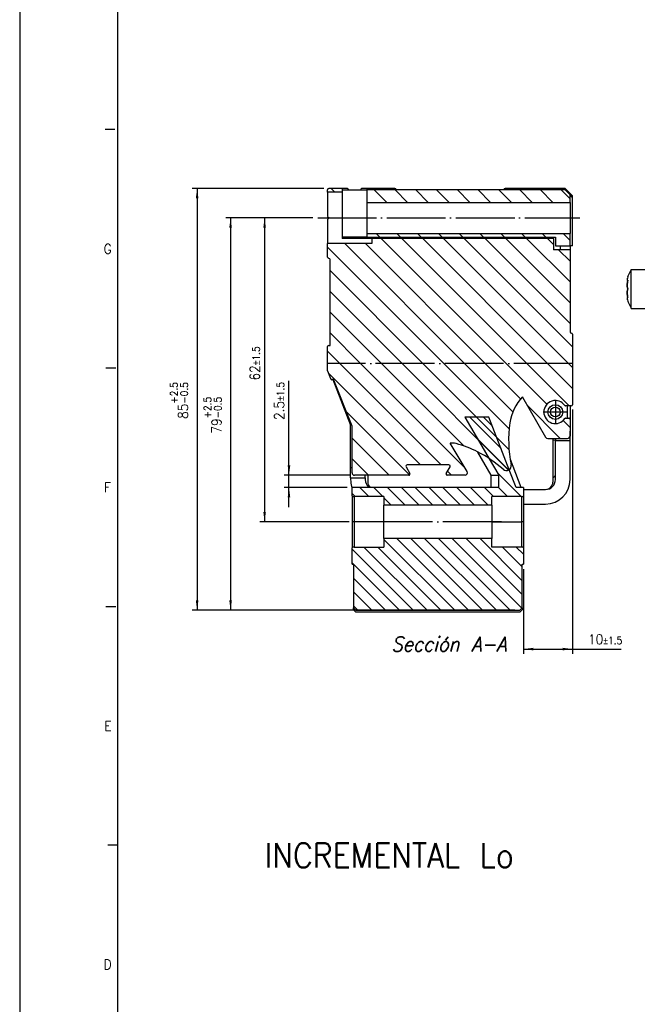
# Model space of a CAD drawing. Header units: inches. Extents: x -381 to 15045, y -418 to 176.
# Tile 2 of 34: x -381 to -255, y -252 to -51. Entities that reach past the tile are written whole.
import ezdxf

# ---------------------------------------------------------------- set-up
doc = ezdxf.new("R2010")
doc.units = ezdxf.units.IN
doc.linetypes.add('DOT_CENTER', pattern=[14, 12, -1, 0, -1])
doc.layers.add('1', color=7, linetype='Continuous')
doc.styles.add('CONVERTER_11', font='txt.shx', dxfattribs={"width": 0.9, "oblique": 15})
doc.styles.add('CONVERTER_12', font='txt.shx', dxfattribs={"width": 0.9})
doc.dimstyles.new('ME10_DIM_10', dxfattribs={"dimtxt": 2, "dimasz": 2, "dimexe": 1, "dimexo": 1, "dimgap": 1, "dimtad": 1, "dimdsep": 46, "dimtxsty": 'CONVERTER_12', "dimsah": 1, "dimcen": 0.09, "dimclrd": 2, "dimclre": 2, "dimclrt": 2, "dimadec": 0, "dimazin": 0, "dimtol": 1, "dimtp": 2.5, "dimtm": 0.5, "dimtfac": 0.75, "dimtdec": 1, "dimtix": 1, "dimtmove": 0, "dimatfit": 3, "dimfxl": 1, "dimtolj": 1, "dimtzin": 0, "dimarcsym": 0})
doc.dimstyles.new('ME10_DIM_11', dxfattribs={"dimtxt": 2, "dimasz": 2, "dimexe": 1, "dimexo": 1, "dimgap": 1, "dimtad": 1, "dimdsep": 46, "dimtxsty": 'CONVERTER_12', "dimsah": 1, "dimcen": 0.09, "dimclrd": 2, "dimclre": 2, "dimclrt": 2, "dimadec": 0, "dimazin": 0, "dimtol": 1, "dimtp": 2.5, "dimtm": 0.5, "dimtfac": 0.75, "dimtdec": 1, "dimtix": 1, "dimtmove": 0, "dimatfit": 3, "dimfxl": 1, "dimtolj": 1, "dimtzin": 0, "dimarcsym": 0})
doc.dimstyles.new('ME10_DIM_12', dxfattribs={"dimtxt": 2, "dimasz": 2, "dimexe": 1, "dimexo": 1, "dimgap": 1, "dimtad": 1, "dimdsep": 46, "dimtxsty": 'CONVERTER_12', "dimsah": 1, "dimcen": 0.09, "dimclrd": 2, "dimclre": 2, "dimclrt": 2, "dimadec": 0, "dimazin": 0, "dimtol": 1, "dimtp": 1.5, "dimtm": 1.5, "dimtfac": 0.75, "dimtdec": 1, "dimtix": 1, "dimtmove": 0, "dimatfit": 3, "dimfxl": 1, "dimtolj": 1, "dimtzin": 0, "dimarcsym": 0})
doc.dimstyles.new('ME10_DIM_13', dxfattribs={"dimtxt": 2, "dimasz": 2, "dimexe": 1, "dimexo": 1, "dimgap": 1, "dimtad": 1, "dimdsep": 46, "dimtxsty": 'CONVERTER_12', "dimsah": 1, "dimcen": 0.09, "dimclrd": 2, "dimclre": 2, "dimclrt": 2, "dimadec": 0, "dimazin": 0, "dimtol": 1, "dimtp": 1.5, "dimtm": 1.5, "dimtfac": 0.75, "dimtdec": 1, "dimtix": 1, "dimtmove": 0, "dimatfit": 3, "dimfxl": 1, "dimtolj": 1, "dimtzin": 0, "dimarcsym": 0})
doc.dimstyles.new('ME10_DIM_14', dxfattribs={"dimtxt": 2, "dimasz": 2, "dimexe": 1, "dimexo": 1, "dimgap": 1, "dimtad": 1, "dimdsep": 46, "dimtxsty": 'CONVERTER_12', "dimsah": 1, "dimcen": 0.09, "dimclrd": 2, "dimclre": 2, "dimclrt": 2, "dimadec": 0, "dimazin": 0, "dimtol": 1, "dimtp": 1.5, "dimtm": 1.5, "dimtfac": 0.75, "dimtdec": 1, "dimtix": 1, "dimtmove": 0, "dimatfit": 3, "dimfxl": 1, "dimtolj": 1, "dimtzin": 0, "dimarcsym": 0})
pattern_1 = [(-45, (0, 0), (1.414213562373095, 1.414213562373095), [])]
pattern_2 = [(-45, (0, 0), (2.121320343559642, 2.121320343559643), [])]

# ---------------------------------------------------------------- blocks, each defined once
blk = doc.blocks.new('CABEZA__1', base_point=(-313.2514708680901, -171.9738496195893))
at = {"linetype": 'Continuous'}
h = blk.add_hatch(dxfattribs=at)
h.set_pattern_fill('_USER', color=254, scale=2, angle=-45, pattern_type=0)
h.set_pattern_definition(pattern_1)
edge = h.paths.add_edge_path()
edge.add_line((-306.7514708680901, -148.3738496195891), (-312.8514708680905, -148.3738496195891))
edge.add_arc((-312.8514708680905, -147.7738496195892), 0.5999999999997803, 228.1896851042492, 270, ccw=False)
edge.add_line((-313.2514708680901, -148.2210632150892), (-313.2514708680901, -146.5261436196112))
edge.add_line((-313.2514708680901, -146.5261436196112), (-283.2791688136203, -146.5261436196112))
edge.add_line((-283.2791688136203, -146.5261436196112), (-283.2791688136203, -144.0161436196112))
edge.add_line((-283.2791688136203, -144.0161436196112), (-285.2475954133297, -140.6797733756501))
edge.add_line((-285.2475954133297, -140.6797733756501), (-286.7634611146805, -138.1104679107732))
edge.add_line((-286.7634611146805, -138.1104679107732), (-290.2461372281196, -132.2038496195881))
edge.add_line((-290.2461372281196, -132.2038496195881), (-285.3160055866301, -132.2038496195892))
edge.add_line((-285.3160055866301, -132.2038496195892), (-282.5430173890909, -139.3649234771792))
edge.add_line((-282.5430173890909, -139.3649234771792), (-281.1769707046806, -142.8930755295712))
edge.add_line((-281.1769707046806, -142.8930755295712), (-281.1566648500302, -142.9455204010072))
edge.add_line((-281.1566648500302, -142.9455204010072), (-279.7703920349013, -146.5261436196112))
edge.add_line((-279.7703920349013, -146.5261436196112), (-278.2514708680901, -146.5261436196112))
edge.add_line((-278.2514708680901, -146.5261436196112), (-278.2514708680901, -148.2210632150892))
edge.add_arc((-278.6514708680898, -147.7738496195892), 0.5999999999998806, 270, 311.8103148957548, ccw=False)
edge.add_line((-278.6514708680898, -148.3738496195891), (-284.7514708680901, -148.3738496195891))
edge.add_line((-284.7514708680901, -148.3738496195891), (-284.7514708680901, -150.1238496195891))
edge.add_line((-284.7514708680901, -150.1238496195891), (-306.7514708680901, -150.1238496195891))
edge.add_line((-306.7514708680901, -150.1238496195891), (-306.7514708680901, -148.3738496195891))
h = blk.add_hatch(dxfattribs=at)
h.set_pattern_fill('_USER', color=254, scale=2, angle=-45, pattern_type=0)
h.set_pattern_definition(pattern_1)
edge = h.paths.add_edge_path()
edge.add_line((-306.7514708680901, -158.6738496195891), (-312.8514708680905, -158.6738496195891))
edge.add_arc((-312.8514708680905, -159.2738496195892), 0.600000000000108, 90, 131.8103148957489)
edge.add_line((-313.2514708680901, -158.8266360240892), (-313.2514708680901, -162.1738496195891))
edge.add_line((-313.2514708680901, -162.1738496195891), (-313.0014708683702, -162.1738496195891))
edge.add_line((-313.0014708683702, -162.1738496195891), (-313.0014708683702, -171.0738496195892))
edge.add_line((-313.0014708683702, -171.0738496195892), (-312.5014708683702, -171.5738496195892))
edge.add_line((-312.5014708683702, -171.5738496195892), (-279.0014708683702, -171.5738496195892))
edge.add_line((-279.0014708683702, -171.5738496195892), (-278.5014708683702, -171.0738496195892))
edge.add_line((-278.5014708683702, -171.0738496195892), (-278.5014708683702, -162.1738496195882))
edge.add_line((-278.5014708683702, -162.1738496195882), (-278.2514708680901, -162.1738496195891))
edge.add_line((-278.2514708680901, -162.1738496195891), (-278.2514708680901, -158.8266360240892))
edge.add_arc((-278.6514708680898, -159.2738496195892), 0.5999999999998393, 48.189685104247, 90)
edge.add_line((-278.6514708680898, -158.6738496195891), (-284.7514708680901, -158.6738496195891))
edge.add_line((-284.7514708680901, -158.6738496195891), (-284.7514708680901, -156.9238496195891))
edge.add_line((-284.7514708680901, -156.9238496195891), (-306.7514708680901, -156.9238496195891))
edge.add_line((-306.7514708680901, -156.9238496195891), (-306.7514708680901, -158.6738496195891))
at = {"color": 7, "linetype": 'Continuous'}
for p, q in [((-290.2461372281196, -132.2038496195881), (-286.7634611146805, -138.1104679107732)), ((-285.3160055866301, -132.2038496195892), (-290.2461372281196, -132.2038496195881)), ((-282.5430173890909, -139.3649234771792), (-285.3160055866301, -132.2038496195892)), ((-286.7634611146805, -138.1104679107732), (-285.2475954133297, -140.6797733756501)), ((-284.8544340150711, -144.0161380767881), (-287.5955372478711, -139.3136798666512)), ((-281.1769707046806, -142.8930755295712), (-282.5430173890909, -139.3649234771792)), ((-285.2475954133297, -140.6797733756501), (-283.2791688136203, -144.0161436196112)), ((-278.7505826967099, -146.5261478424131), (-280.9384629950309, -140.8453383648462)), ((-284.8544340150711, -146.5261478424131), (-284.8544340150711, -144.0161380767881)), ((-284.8544340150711, -144.0161380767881), (-283.2791688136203, -144.0161436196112)), ((-283.2791688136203, -146.5261436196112), (-283.2791688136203, -144.0161436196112)), ((-281.1566648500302, -142.9455204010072), (-281.1769707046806, -142.8930755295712)), ((-279.7703920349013, -146.5261436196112), (-281.1566648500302, -142.9455204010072)), ((-313.2514708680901, -148.2210632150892), (-313.2514708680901, -146.5261436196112)), ((-283.2791688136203, -146.5261436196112), (-313.2514708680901, -146.5261436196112)), ((-278.2514708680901, -146.5261436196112), (-279.7703920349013, -146.5261436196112)), ((-278.2514708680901, -146.5261436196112), (-278.2514708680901, -148.2210632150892)), ((-313.2514708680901, -148.2210632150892), (-313.2514708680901, -153.5238496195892)), ((-312.8514708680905, -148.3738496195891), (-312.8514708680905, -153.5238496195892)), ((-306.7514708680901, -148.3738496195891), (-312.8514708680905, -148.3738496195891)), ((-306.7514708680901, -148.3738496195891), (-306.7514708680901, -150.1238496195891)), ((-284.7514708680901, -150.1238496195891), (-284.7514708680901, -148.3738496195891)), ((-278.6514708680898, -148.3738496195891), (-284.7514708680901, -148.3738496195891)), ((-278.6514708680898, -148.3738496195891), (-278.6514708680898, -153.5238496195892)), ((-278.2514708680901, -148.2210632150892), (-278.2514708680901, -153.5238496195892)), ((-306.7514708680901, -152.1738496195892), (-306.7514708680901, -150.1238496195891)), ((-284.7514708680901, -150.1238496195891), (-306.7514708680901, -150.1238496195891)), ((-284.7514708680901, -150.1238496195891), (-284.7514708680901, -156.9238496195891)), ((-306.7514708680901, -156.9238496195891), (-306.7514708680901, -152.1738496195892)), ((-313.2514708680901, -153.5238496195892), (-313.2514708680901, -158.8266360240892)), ((-312.8514708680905, -153.5238496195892), (-313.2514708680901, -153.5238496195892)), ((-312.8514708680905, -153.5238496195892), (-312.8514708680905, -158.6738496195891)), ((-306.7514708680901, -153.5238496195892), (-312.8514708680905, -153.5238496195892)), ((-284.7514708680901, -153.5238496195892), (-278.6514708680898, -153.5238496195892)), ((-278.2514708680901, -153.5238496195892), (-278.6514708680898, -153.5238496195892)), ((-278.6514708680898, -153.5238496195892), (-278.6514708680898, -158.6738496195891)), ((-278.2514708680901, -153.5238496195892), (-278.2514708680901, -158.8266360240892)), ((-312.8514708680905, -158.6738496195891), (-306.7514708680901, -158.6738496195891)), ((-306.7514708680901, -156.9238496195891), (-306.7514708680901, -158.6738496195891)), ((-284.7514708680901, -156.9238496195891), (-306.7514708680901, -156.9238496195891)), ((-284.7514708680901, -158.6738496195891), (-284.7514708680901, -156.9238496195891)), ((-278.6514708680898, -158.6738496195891), (-284.7514708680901, -158.6738496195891)), ((-313.2514708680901, -162.1738496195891), (-313.2514708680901, -158.8266360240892)), ((-278.2514708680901, -158.8266360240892), (-278.2514708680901, -162.1738496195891)), ((-313.2514708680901, -162.1738496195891), (-313.0014708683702, -162.1738496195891)), ((-313.0014708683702, -162.1738496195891), (-313.0014708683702, -171.0738496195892)), ((-278.5014708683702, -162.1738496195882), (-278.2514708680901, -162.1738496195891)), ((-278.5014708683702, -171.0738496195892), (-278.5014708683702, -162.1738496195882)), ((-313.0014708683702, -171.4738496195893), (-313.0014708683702, -171.0738496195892)), ((-312.5014708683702, -171.5738496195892), (-313.0014708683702, -171.0738496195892)), ((-312.5014708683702, -171.9738496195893), (-313.0014708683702, -171.4738496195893)), ((-312.5014708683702, -171.5738496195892), (-279.0014708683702, -171.5738496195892)), ((-279.0014708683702, -171.9738496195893), (-312.5014708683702, -171.9738496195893)), ((-278.5014708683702, -171.0738496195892), (-279.0014708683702, -171.5738496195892)), ((-279.0014708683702, -171.9738496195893), (-278.5014708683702, -171.4738496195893)), ((-278.5014708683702, -171.0738496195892), (-278.5014708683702, -171.4738496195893))]:
    blk.add_line(p, q, dxfattribs=at)
for centre, radius, start, end in [((-312.8514708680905, -147.7738496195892), 0.5999999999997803, 228.1896851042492, 270), ((-278.6514708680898, -147.7738496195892), 0.5999999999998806, 270, 311.8103148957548), ((-312.8514708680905, -159.2738496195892), 0.600000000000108, 90, 131.8103148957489), ((-278.6514708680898, -159.2738496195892), 0.5999999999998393, 48.189685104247, 90)]:
    blk.add_arc(centre, radius, start, end, dxfattribs=at)
at = {"layer": '1', "color": 2, "linetype": 'DOT_CENTER'}
blk.add_line((-282.751470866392, -153.5238496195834), (-308.7514708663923, -153.5238496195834), dxfattribs=at)
blk = doc.blocks.new('Modulo_izq__L-KT___2', base_point=(-318.2514708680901, -149.9277451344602))
at = {"linetype": 'Continuous'}
h = blk.add_hatch(dxfattribs=at)
h.set_pattern_fill('_USER', color=254, scale=3, angle=-45, pattern_type=0)
h.set_pattern_definition(pattern_2)
edge = h.paths.add_edge_path()
edge.add_line((-318.2514699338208, -86.27614413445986), (-318.2514699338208, -85.77614413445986))
edge.add_arc((-318.0014699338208, -85.77614413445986), 0.25, 90, 180, ccw=False)
edge.add_line((-318.0014699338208, -85.52614413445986), (-315.2514699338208, -85.52614413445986))
edge.add_line((-315.2514699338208, -85.52614413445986), (-315.2514699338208, -86.27614413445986))
edge.add_line((-315.2514699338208, -86.27614413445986), (-318.2514699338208, -86.27614413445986))
h = blk.add_hatch(dxfattribs=at)
h.set_pattern_fill('_USER', color=254, scale=3, angle=-45, pattern_type=0)
h.set_pattern_definition(pattern_2)
h.paths.add_polyline_path([(-310.2514699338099, -88.37614413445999), (-268.7514699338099, -88.37614413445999), (-268.7514699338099, -86.82614413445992), (-269.7514699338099, -85.82614413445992), (-310.2514699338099, -85.82614413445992)])
h = blk.add_hatch(dxfattribs=at)
h.set_pattern_fill('_USER', color=254, scale=3, angle=-45, pattern_type=0)
h.set_pattern_definition(pattern_2)
edge = h.paths.add_edge_path()
edge.add_arc((-318.0014708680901, -117.7761436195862), 0.25, 90, 180, ccw=False)
edge.add_line((-318.0014708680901, -117.5261436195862), (-317.7514708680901, -117.5261436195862))
edge.add_line((-317.7514708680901, -117.5261436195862), (-317.7514708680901, -100.0261436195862))
edge.add_arc((-318.0014708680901, -100.0261436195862), 0.25, 0, 90)
edge.add_arc((-318.0014704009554, -99.52614408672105), 0.2499995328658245, 179.9998929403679, 269.999892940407, ccw=False)
edge.add_line((-318.2514699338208, -99.52614361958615), (-318.2514699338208, -96.77614413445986))
edge.add_line((-318.2514699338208, -96.77614413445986), (-309.2514699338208, -96.77614413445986))
edge.add_line((-309.2514699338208, -96.77614413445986), (-309.2514699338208, -95.7261441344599))
edge.add_line((-309.2514699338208, -95.7261441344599), (-272.1514699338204, -95.7261441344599))
edge.add_line((-272.1514699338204, -95.7261441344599), (-272.1514699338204, -98.02614413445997))
edge.add_line((-272.1514699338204, -98.02614413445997), (-268.7550348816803, -98.02614361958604))
edge.add_line((-268.7550348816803, -98.02614361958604), (-268.7514699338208, -114.77614413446))
edge.add_arc((-268.5014699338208, -114.77614413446), 0.25, 180, 270)
edge.add_arc((-268.5014699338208, -115.27614413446), 0.25, 0, 90, ccw=False)
edge.add_line((-268.2514699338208, -115.27614413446), (-268.2514699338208, -121.2394946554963))
edge.add_line((-268.2514699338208, -121.2394946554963), (-318.2514708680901, -121.2394946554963))
edge.add_line((-318.2514708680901, -121.2394946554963), (-318.2514708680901, -117.7761436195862))
h = blk.add_hatch(dxfattribs=at)
h.set_pattern_fill('_USER', color=254, scale=3, angle=-45, pattern_type=0)
h.set_pattern_definition(pattern_2)
h.paths.add_polyline_path([(-268.75446430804, -97.22614513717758), (-271.7514699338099, -97.2261441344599), (-271.7514699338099, -95.42614413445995), (-310.2514699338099, -95.42614413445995), (-310.2514699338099, -94.67614413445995), (-268.7514699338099, -94.67614413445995)])
h = blk.add_hatch(dxfattribs=at)
h.set_pattern_fill('_USER', color=254, scale=3, angle=-45, pattern_type=0)
h.set_pattern_definition(pattern_2)
edge = h.paths.add_edge_path()
edge.add_line((-273.3205172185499, -136.5261437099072), (-269.2514699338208, -136.5261437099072))
edge.add_arc((-269.2532489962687, -136.0279295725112), 0.4982173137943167, 270.2045954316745, 360.2053286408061)
edge.add_line((-268.7550348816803, -136.0261441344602), (-268.7550348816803, -132.6299458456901))
edge.add_arc((-269.0032459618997, -132.6281570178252), 0.2482175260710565, 359.5870832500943, 449.5900378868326)
edge.add_line((-269.0014699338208, -132.3799458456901), (-269.6574171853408, -132.3799458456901))
edge.add_arc((-269.6574171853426, -132.5799458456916), 0.2000000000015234, 89.99999999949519, 145.3454309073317)
edge.add_arc((-271.7550349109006, -131.1299458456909), 2.350000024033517, 34.65456868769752, 325.3454313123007, ccw=False)
edge.add_arc((-269.6574171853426, -129.6799458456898), 0.2000000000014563, 214.6545690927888, 270.0000000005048)
edge.add_line((-269.6574171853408, -129.8799458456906), (-268.5014699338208, -129.8799458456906))
edge.add_arc((-268.5014699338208, -129.6299458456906), 0.25, 270, 360)
edge.add_line((-268.2514699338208, -129.6299458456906), (-268.2514699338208, -121.2394946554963))
edge.add_line((-268.2514699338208, -121.2394946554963), (-318.2514708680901, -121.2394946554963))
edge.add_line((-318.2514708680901, -121.2394946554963), (-318.2514708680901, -122.7296281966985))
edge.add_arc((-318.0014708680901, -122.7296281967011), 0.25, 179.999999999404, 201.3067196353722)
edge.add_line((-318.2343830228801, -122.820468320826), (-317.63038585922, -124.3691042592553))
edge.add_arc((-317.397480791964, -124.2782668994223), 0.2499923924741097, 201.3067196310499, 291.6884654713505)
edge.add_arc((-317.2127016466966, -124.7428683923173), 0.2500054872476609, 21.604868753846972, 111.68848479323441, ccw=False)
edge.add_line((-316.9802602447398, -124.6508154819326), (-313.2690346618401, -134.0219839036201))
edge.add_arc((-313.5014708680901, -134.1140346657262), 0.2499998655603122, 5.459132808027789e-07, 21.604849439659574, ccw=False)
edge.add_line((-313.2514710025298, -134.1140346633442), (-313.2514708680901, -143.5261436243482))
edge.add_arc((-312.7514708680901, -143.5261436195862), 0.5, 180.0000005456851, 270)
edge.add_line((-312.7514708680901, -144.0261436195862), (-301.6844835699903, -144.0261436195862))
edge.add_arc((-301.6844835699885, -143.7761436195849), 0.2500000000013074, 269.9999999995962, 389.999999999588)
edge.add_line((-301.4679772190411, -143.6511436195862), (-302.2474000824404, -142.3011436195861))
edge.add_arc((-302.03089388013, -142.1761438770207), 0.2499997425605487, 89.99996593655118, 209.9999659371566, ccw=False)
edge.add_line((-302.0308937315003, -141.9261441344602), (-293.4720480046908, -141.9261441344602))
edge.add_arc((-293.4720478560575, -142.1761438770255), 0.2499997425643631, -29.999965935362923, 90.00003406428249, ccw=False)
edge.add_line((-293.2555416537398, -142.3011436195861), (-294.03496451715, -143.6511436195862))
edge.add_arc((-293.8184581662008, -143.7761436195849), 0.2500000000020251, 150.000000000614, 270)
edge.add_line((-293.8184581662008, -144.0261436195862), (-290.1897402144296, -144.0261436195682))
edge.add_arc((-290.1897402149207, -143.5261436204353), 0.4999999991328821, 270.0000000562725, 391.0161127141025)
edge.add_line((-289.7612290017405, -143.2685040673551), (-293.2423778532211, -137.4785882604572))
edge.add_arc((-292.8186940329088, -140.4485195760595), 2.999999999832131, 74.41378556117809, 98.11890807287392, ccw=False)
edge.add_arc((-298.4611435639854, -160.6762916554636), 24.00000000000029, 63.162494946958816, 74.41378554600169, ccw=False)
edge.add_arc((-298.4611435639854, -160.6762916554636), 24.00000000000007, 48.0682931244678, 63.162494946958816, ccw=False)
edge.add_arc((-281.7550348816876, -142.0777451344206), 1.000000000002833, 228.0682931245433, 371.9317068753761)
edge.add_arc((-257.2951667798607, -136.9091038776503), 23.99999999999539, 171.5012243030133, 191.9317068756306, ccw=False)
edge.add_arc((-271.1414330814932, -134.8400679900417), 9.99999999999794, 137.1190173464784, 171.501224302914, ccw=False)
edge.add_arc((-278.2211746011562, -128.0033155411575), 0.2499997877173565, 187.3483929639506, 209.8944074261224)
edge.add_line((-278.4379107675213, -128.1279162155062), (-273.7539893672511, -136.2753453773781))
edge.add_arc((-273.320517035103, -136.0261442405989), 0.4999994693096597, 209.8943864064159, 269.9999789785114)
at = {"color": 7, "linetype": 'Continuous'}
for p, q in [((-318.2514699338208, -86.27614413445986), (-318.2514699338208, -85.77614413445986)), ((-315.2514699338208, -86.27614413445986), (-318.2514699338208, -86.27614413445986)), ((-318.2514699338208, -86.27614413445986), (-318.2514699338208, -91.2261441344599)), ((-315.2514699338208, -85.52614413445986), (-318.0014699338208, -85.52614413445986)), ((-314.2514699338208, -85.52614413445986), (-315.2514699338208, -85.52614413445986)), ((-315.2514699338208, -85.52614413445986), (-315.2514699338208, -86.27614413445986)), ((-315.2514699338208, -85.82614413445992), (-310.2514699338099, -85.82614413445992)), ((-315.2514699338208, -86.27614413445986), (-315.2514699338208, -95.7261441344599)), ((-314.2086925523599, -85.52983093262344), (-314.2514699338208, -85.52614413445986)), ((-314.1735706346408, -85.53858947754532), (-314.2086925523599, -85.52983093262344)), ((-314.1277217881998, -85.55891799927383), (-314.1735706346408, -85.53858947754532)), ((-314.0968608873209, -85.5796852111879), (-314.1277217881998, -85.55891799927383)), ((-314.0381717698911, -85.64574050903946), (-314.0968608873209, -85.5796852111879)), ((-314.01678657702, -85.68998718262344), (-314.0381717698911, -85.64574050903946)), ((-314.0116176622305, -85.70564270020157), (-314.01678657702, -85.68998718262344)), ((-314.0040950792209, -85.73999786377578), (-314.0116176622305, -85.70564270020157)), ((-314.0014699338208, -85.77614413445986), (-314.0040950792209, -85.73999786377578)), ((-314.0014699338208, -85.82614328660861), (-314.0014699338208, -85.77614413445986)), ((-311.4904041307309, -85.70259094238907), (-311.5014699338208, -85.77614413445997)), ((-311.5014699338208, -85.82614328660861), (-311.5014699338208, -85.77614413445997)), ((-311.4824352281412, -85.68045806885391), (-311.4904041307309, -85.70259094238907)), ((-311.4584636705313, -85.6359481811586), (-311.4824352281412, -85.68045806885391)), ((-311.3890781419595, -85.56742477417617), (-311.4584636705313, -85.6359481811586)), ((-311.3470325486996, -85.5451278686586), (-311.3890781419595, -85.56742477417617)), ((-311.3231220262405, -85.53663253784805), (-311.3470325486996, -85.5451278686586)), ((-311.2514699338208, -85.52614413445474), (-311.3231220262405, -85.53663253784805)), ((-310.2514699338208, -85.52614413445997), (-311.2514699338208, -85.52614413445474)), ((-304.5014699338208, -85.52614413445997), (-310.2514699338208, -85.52614413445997)), ((-310.2514699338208, -85.52614413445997), (-310.2514699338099, -85.82614413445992)), ((-310.2514699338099, -85.82614413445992), (-310.2514699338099, -88.37614413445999)), ((-269.7514699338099, -85.82614413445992), (-310.2514699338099, -85.82614413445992)), ((-304.2415242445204, -85.82614231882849), (-304.2514699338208, -85.77614413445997)), ((-282.2514699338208, -85.77614413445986), (-282.2614152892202, -85.82614232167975)), ((-270.2225377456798, -85.52614413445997), (-282.0014699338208, -85.52614413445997)), ((-270.2225377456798, -85.82614339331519), (-270.2225377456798, -85.52614413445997)), ((-269.7514699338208, -85.52614413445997), (-270.2225377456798, -85.52614413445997)), ((-268.2514699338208, -87.02614413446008), (-269.7514699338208, -85.52614413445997)), ((-269.7514699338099, -85.82614413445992), (-268.7514699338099, -86.82614413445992)), ((-310.2514699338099, -88.37614413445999), (-310.2514699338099, -91.52614413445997)), ((-310.2514699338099, -88.37614413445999), (-268.7514699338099, -88.37614413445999)), ((-268.7514699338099, -88.37614413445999), (-268.7514699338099, -86.82614413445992)), ((-268.2514699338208, -87.32614340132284), (-268.7514699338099, -86.82614413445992)), ((-268.7514699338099, -88.37614413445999), (-268.7514699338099, -91.52614413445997)), ((-268.2514699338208, -87.32614340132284), (-268.2514699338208, -87.02614413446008)), ((-268.2514699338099, -97.2261441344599), (-268.2514699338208, -87.32614340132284)), ((-318.2514699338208, -91.2261441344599), (-317.9514706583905, -91.5261434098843)), ((-317.9514706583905, -91.5261434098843), (-318.2514699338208, -91.82614268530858)), ((-318.2514699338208, -91.82614268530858), (-318.2514699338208, -96.77614413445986)), ((-310.2514699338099, -91.52614413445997), (-310.2514699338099, -94.67614413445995)), ((-268.7514699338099, -91.52614413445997), (-268.7514699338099, -94.67614413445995)), ((-310.2514699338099, -95.42614413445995), (-315.2514699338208, -95.42614413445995)), ((-309.2514699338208, -95.7261441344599), (-315.2514699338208, -95.7261441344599)), ((-312.7514699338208, -95.7261441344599), (-312.7514699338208, -95.42614494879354)), ((-310.2514699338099, -94.67614413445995), (-310.2514699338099, -95.42614413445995)), ((-310.2514699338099, -94.67614413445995), (-268.7514699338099, -94.67614413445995)), ((-310.2514699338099, -95.42614413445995), (-271.7514699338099, -95.42614413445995)), ((-309.2514699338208, -95.7261441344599), (-309.2514699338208, -96.77614413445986)), ((-272.1514699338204, -95.7261441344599), (-309.2514699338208, -95.7261441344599)), ((-277.1514699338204, -95.7261441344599), (-277.1514699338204, -95.42614488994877)), ((-272.1514699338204, -95.7261441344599), (-272.1514699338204, -95.4261450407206)), ((-272.1514699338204, -95.7261441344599), (-272.1514699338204, -98.02614413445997)), ((-271.7514699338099, -95.42614413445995), (-271.7514699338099, -97.2261441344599)), ((-268.75446430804, -97.22614513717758), (-268.7514699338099, -94.67614413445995)), ((-318.2514699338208, -99.52614361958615), (-318.2514699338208, -96.77614413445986)), ((-309.2514699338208, -96.77614413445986), (-318.2514699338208, -96.77614413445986)), ((-268.7550348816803, -98.02614361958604), (-272.1514699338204, -98.02614413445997)), ((-271.7514699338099, -97.2261441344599), (-268.75446430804, -97.22614513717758)), ((-270.6870038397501, -98.02614413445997), (-270.6870038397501, -97.22614489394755)), ((-268.75446430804, -97.22614513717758), (-268.7550348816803, -98.02614361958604)), ((-268.7550348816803, -98.02614361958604), (-268.7514699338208, -114.77614413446)), ((-268.2514699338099, -97.2261441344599), (-268.75446430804, -97.22614513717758)), ((-317.7514708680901, -117.5261436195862), (-317.7550348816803, -99.98616278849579)), ((-317.7514708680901, -117.5261436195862), (-317.7514708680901, -100.0261436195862)), ((-268.2514699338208, -115.27614413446), (-268.2514699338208, -121.2394946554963)), ((-318.2514708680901, -121.2394946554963), (-318.2514708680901, -117.7761436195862)), ((-318.0014708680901, -117.5261436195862), (-317.7514708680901, -117.5261436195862)), ((-318.2514708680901, -122.7296281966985), (-318.2514708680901, -121.2394946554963)), ((-268.2514699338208, -121.2394946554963), (-268.2514699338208, -129.6299458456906)), ((-317.63038585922, -124.3691042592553), (-318.2343830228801, -122.820468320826)), ((-317.1846137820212, -124.4945422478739), (-313.5550348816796, -133.8277451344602)), ((-313.2690346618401, -134.0219839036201), (-316.9802602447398, -124.6508154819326)), ((-278.4379107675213, -128.1279162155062), (-273.7539893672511, -136.2753453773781)), ((-268.5014699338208, -129.8799458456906), (-269.6574171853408, -129.8799458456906)), ((-269.2550358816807, -132.3799458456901), (-269.2550358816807, -129.8799458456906)), ((-268.7550348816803, -129.8799479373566), (-268.7550348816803, -132.5899508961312)), ((-269.6574171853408, -132.3799458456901), (-269.0014699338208, -132.3799458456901)), ((-313.5550348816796, -142.5277451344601), (-313.5550348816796, -133.8277451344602)), ((-313.2514708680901, -143.5261436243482), (-313.2514710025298, -134.1140346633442)), ((-268.7550348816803, -132.6299458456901), (-268.7550348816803, -136.0261441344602)), ((-273.3205172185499, -136.5261437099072), (-269.2514699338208, -136.5261437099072)), ((-272.2550348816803, -136.5261437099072), (-272.2550348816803, -145.4277448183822)), ((-271.7550348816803, -136.5261437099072), (-271.7550348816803, -137.0277451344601)), ((-268.7550348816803, -135.0277451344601), (-268.7250348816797, -135.0277451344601)), ((-268.7250348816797, -137.0077451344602), (-268.7250348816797, -135.0277451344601)), ((-289.7612290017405, -143.2685040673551), (-293.2423778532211, -137.4785882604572)), ((-272.2550351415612, -136.8366101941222), (-271.7550348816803, -136.8803544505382)), ((-268.7550348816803, -137.0277451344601), (-271.7550348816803, -137.0277451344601)), ((-271.7550348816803, -144.9277451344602), (-271.7550348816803, -137.0277451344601)), ((-268.7650348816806, -137.0077451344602), (-268.7250348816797, -137.0077451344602)), ((-268.7650348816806, -137.0077451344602), (-268.7550348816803, -137.0277451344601)), ((-268.7550348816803, -144.9277451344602), (-268.7550348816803, -137.0277451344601)), ((-313.2514709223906, -142.5277451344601), (-313.5550348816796, -142.5277451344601)), ((-313.5550348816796, -144.5277451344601), (-313.5550348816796, -142.5277451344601)), ((-302.2474000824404, -142.3011436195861), (-301.4679772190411, -143.6511436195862)), ((-293.4720480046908, -141.9261441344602), (-302.0308937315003, -141.9261441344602)), ((-294.03496451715, -143.6511436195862), (-293.2555416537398, -142.3011436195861)), ((-313.5550348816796, -144.5277451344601), (-310.5550348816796, -144.5277451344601)), ((-313.5550348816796, -144.5277451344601), (-313.5550348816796, -144.9277451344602)), ((-301.6844835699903, -144.0261436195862), (-312.7514708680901, -144.0261436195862)), ((-310.5550348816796, -144.5277451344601), (-310.5550348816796, -144.0261436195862)), ((-310.5550348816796, -144.5277451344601), (-310.5550348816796, -144.9277451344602)), ((-310.0553738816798, -144.0261436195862), (-310.0553738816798, -145.4277448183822)), ((-290.1897402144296, -144.0261436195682), (-293.8184581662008, -144.0261436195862)), ((-313.3613452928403, -146.3059329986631), (-313.2514839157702, -146.6077729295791)), ((-309.8932971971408, -146.4140357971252), (-309.7389877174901, -146.5261478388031)), ((-309.5595479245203, -146.5261478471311), (-309.6160335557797, -146.4884052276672)), ((-278.251468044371, -146.9277451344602), (-273.7550348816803, -146.9277451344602)), ((-278.251468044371, -149.9277451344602), (-273.7550348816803, -149.9277451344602))]:
    blk.add_line(p, q, dxfattribs=at)
at = {"color": 2, "linetype": 'DOT_CENTER'}
blk.add_line((-268.2514699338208, -121.2394946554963), (-318.2514708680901, -121.2394946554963), dxfattribs=at)
blk.add_line((-268.2514699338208, -121.2394946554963), (-318.2514708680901, -121.2394946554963), dxfattribs=at)
at = {"color": 7, "linetype": 'Continuous'}
for radius in [1.5, 1]:
    blk.add_circle((-271.7550348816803, -131.1303544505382), radius, dxfattribs=at)
for centre, radius, start, end in [((-318.0014699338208, -85.77614413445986), 0.25, 90, 180), ((-304.5014699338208, -85.77614413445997), 0.25, 0, 90), ((-282.0014699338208, -85.77614413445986), 0.2499999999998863, 90, 180), ((-318.0014704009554, -99.52614408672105), 0.2499995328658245, 179.9998929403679, 269.999892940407), ((-318.0014708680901, -100.0261436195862), 0.25, 0, 90), ((-268.5014699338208, -114.77614413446), 0.25, 180, 270), ((-268.5014699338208, -115.27614413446), 0.25, 0, 90), ((-318.0014708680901, -117.7761436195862), 0.25, 90, 180), ((-318.0014708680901, -122.7296281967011), 0.25, 179.999999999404, 201.3067196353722), ((-317.397480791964, -124.2782668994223), 0.2499923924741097, 201.3067196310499, 291.6884654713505), ((-317.2127016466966, -124.7428683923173), 0.2500054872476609, 21.60486875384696, 111.6884847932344), ((-271.1414330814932, -134.8400679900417), 9.99999999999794, 137.1190173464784, 171.501224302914), ((-278.2211746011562, -128.0033155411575), 0.2499997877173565, 187.3483929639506, 209.8944074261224), ((-271.7550349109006, -131.1299458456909), 2.350000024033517, 34.65456868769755, 325.3454313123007), ((-269.6574171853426, -129.6799458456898), 0.2000000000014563, 214.6545690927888, 270.0000000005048), ((-268.5014699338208, -129.6299458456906), 0.25, 270, 0), ((-269.6574171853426, -132.5799458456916), 0.2000000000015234, 89.99999999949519, 145.3454309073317), ((-269.0032459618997, -132.6281570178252), 0.2482175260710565, 359.5870832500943, 89.59003788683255), ((-313.5014708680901, -134.1140346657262), 0.2499998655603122, 5.4591335e-07, 21.60484943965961), ((-257.2951667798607, -136.9091038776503), 23.99999999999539, 171.5012243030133, 191.9317068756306), ((-273.320517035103, -136.0261442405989), 0.4999994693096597, 209.8943864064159, 269.9999789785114), ((-269.2532489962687, -136.0279295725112), 0.4982173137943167, 270.2045954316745, 0.20532864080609), ((-292.8186940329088, -140.4485195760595), 2.999999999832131, 74.4137855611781, 98.11890807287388), ((-298.4611435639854, -160.6762916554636), 24.00000000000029, 63.16249494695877, 74.41378554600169), ((-298.4611435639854, -160.6762916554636), 24.00000000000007, 48.06829312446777, 63.16249494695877), ((-302.03089388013, -142.1761438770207), 0.2499997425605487, 89.99996593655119, 209.9999659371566), ((-293.4720478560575, -142.1761438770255), 0.2499997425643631, 330.0000340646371, 90.00003406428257), ((-281.7550348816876, -142.0777451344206), 1.000000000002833, 228.0682931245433, 11.93170687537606), ((-312.7514708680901, -143.5261436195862), 0.5, 180.0000005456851, 270), ((-301.6844835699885, -143.7761436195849), 0.2500000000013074, 269.9999999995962, 29.99999999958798), ((-293.8184581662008, -143.7761436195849), 0.2500000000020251, 150.000000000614, 270), ((-290.1897402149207, -143.5261436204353), 0.4999999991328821, 270.0000000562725, 31.01611271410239), ((-272.2550348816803, -143.9277451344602), 0.5, 270, 0), ((-308.555033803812, -144.9277528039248), 5.000001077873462, 179.9999121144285, 195.9999179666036), ((-308.5550341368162, -144.9277468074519), 2.000000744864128, 179.9999520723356, 227.999947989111), ((-308.5553739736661, -145.4277445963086), 1.499999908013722, 180.000008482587, 225.0000283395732), ((-273.7550348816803, -144.9277451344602), 5, 270, 0), ((-273.7550348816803, -144.9277451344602), 2, 270, 0), ((-273.7550350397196, -145.4277449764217), 1.500000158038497, 270.0000060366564, 6.03666406e-06)]:
    blk.add_arc(centre, radius, start, end, dxfattribs=at)
at = {"layer": '1', "color": 2, "linetype": 'DOT_CENTER'}
for p, q in [((-320.2514699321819, -91.52614413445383), (-266.751469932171, -91.52614413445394)), ((-320.2514699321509, -91.52614413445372), (-266.75146993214, -91.52614413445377)), ((-271.7550348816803, -128.6303544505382), (-271.7550348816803, -133.6303544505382)), ((-269.2550348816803, -131.1303544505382), (-274.2550348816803, -131.1303544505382))]:
    blk.add_line(p, q, dxfattribs=at)
blk = doc.blocks.new('L-140__3', base_point=(-318.2514708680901, -171.9738496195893))
for name, p in [('Modulo_izq__L-KT___2', (-318.2514708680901, -149.9277451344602)), ('CABEZA__1', (-313.2514708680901, -171.9738496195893))]:
    blk.add_blockref(name, p)
blk = doc.blocks.new('*D90')
at = {"layer": '1', "color": 2, "linetype": 'Continuous'}
for p, q in [((-319.0014699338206, -85.52614413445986), (-345.8988666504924, -85.52614413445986)), ((-344.8988666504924, -85.52614413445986), (-344.8988666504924, -171.5738496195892)), ((-313.5014708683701, -171.5738496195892), (-345.8988666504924, -171.5738496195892))]:
    blk.add_line(p, q, dxfattribs=at)
at = {"layer": '1', "color": 2}
for points in [[(-344.6355616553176, -87.52614413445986), (-345.1621716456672, -87.52614413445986), (-344.8988666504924, -85.52614413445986)], [(-345.1621716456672, -169.5738496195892), (-344.6355616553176, -169.5738496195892), (-344.8988666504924, -171.5738496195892)]]:
    blk.add_solid(points, dxfattribs=at)
at = {"layer": '1', "color": 2, "insert": (-346.7738666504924, -132.5187468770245), "char_height": 2, "attachment_point": 7, "rotation": 90, "line_spacing_factor": 0.60024009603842, "style": 'CONVERTER_12'}
blk.add_mtext('\\C2;85\\C2;\\H1.5;\\S+2.5^ -0.5;', dxfattribs=at)
blk = doc.blocks.new('*D91')
at = {"layer": '1', "color": 2, "linetype": 'Continuous'}
for p, q in [((-321.2514699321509, -91.52614413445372), (-339.067491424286, -91.52614413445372)), ((-338.067491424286, -91.52614413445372), (-338.067491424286, -171.5738496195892)), ((-280.0014708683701, -171.5738496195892), (-339.067491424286, -171.5738496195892))]:
    blk.add_line(p, q, dxfattribs=at)
at = {"layer": '1', "color": 2}
for points in [[(-337.8041864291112, -93.52614413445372), (-338.3307964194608, -93.52614413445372), (-338.067491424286, -91.52614413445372)], [(-338.3307964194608, -169.5738496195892), (-337.8041864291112, -169.5738496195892), (-338.067491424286, -171.5738496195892)]]:
    blk.add_solid(points, dxfattribs=at)
at = {"layer": '1', "color": 2, "insert": (-339.942491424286, -135.518746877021), "char_height": 2, "attachment_point": 7, "rotation": 90, "line_spacing_factor": 0.60024009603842, "style": 'CONVERTER_12'}
blk.add_mtext('\\C2;79\\C2;\\H1.5;\\S+2.5^ -0.5;', dxfattribs=at)
blk = doc.blocks.new('*D92')
at = {"layer": '1', "color": 2, "linetype": 'Continuous'}
for p, q in [((-321.2514699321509, -91.52614413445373), (-332.118494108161, -91.52614413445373)), ((-331.118494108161, -91.52614413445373), (-331.118494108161, -153.5238496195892)), ((-313.8514708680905, -153.5238496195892), (-332.118494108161, -153.5238496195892))]:
    blk.add_line(p, q, dxfattribs=at)
at = {"layer": '1', "color": 2}
for points in [[(-330.8551891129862, -93.52614413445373), (-331.3817991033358, -93.52614413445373), (-331.118494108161, -91.52614413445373)], [(-331.3817991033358, -151.5238496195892), (-330.8551891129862, -151.5238496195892), (-331.118494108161, -153.5238496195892)]]:
    blk.add_solid(points, dxfattribs=at)
at = {"layer": '1', "color": 2, "insert": (-332.118494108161, -124.6927109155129), "char_height": 2, "attachment_point": 7, "rotation": 90, "line_spacing_factor": 0.60024009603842, "style": 'CONVERTER_12'}
blk.add_mtext('\\C2;62\\C2;\\H1.5;{\\Fgdt;`}1.5', dxfattribs=at)
blk = doc.blocks.new('*D93')
at = {"layer": '1', "color": 2, "linetype": 'Continuous'}
for p, q in [((-326.1430064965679, -144.0261436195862), (-326.1430064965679, -124.7629708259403)), ((-313.7514708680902, -144.0261436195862), (-327.1430064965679, -144.0261436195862)), ((-326.1430064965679, -146.5261436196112), (-326.1430064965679, -144.0261436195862)), ((-314.2514708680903, -146.5261436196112), (-327.1430064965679, -146.5261436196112)), ((-326.1430064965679, -150.5261436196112), (-326.1430064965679, -146.5261436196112))]:
    blk.add_line(p, q, dxfattribs=at)
at = {"layer": '1', "color": 2}
for points in [[(-326.4063114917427, -142.0261436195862), (-325.8797015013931, -142.0261436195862), (-326.1430064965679, -144.0261436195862)], [(-325.8797015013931, -148.5261436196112), (-326.4063114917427, -148.5261436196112), (-326.1430064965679, -146.5261436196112)]]:
    blk.add_solid(points, dxfattribs=at)
at = {"layer": '1', "color": 2, "insert": (-327.1430064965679, -132.7504708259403), "char_height": 2, "attachment_point": 7, "rotation": 90, "line_spacing_factor": 0.60024009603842, "style": 'CONVERTER_12'}
blk.add_mtext('\\C2;2.5\\C2;\\H1.5;{\\Fgdt;`}1.5', dxfattribs=at)
blk = doc.blocks.new('*D94')
at = {"layer": '1', "color": 2, "linetype": 'Continuous'}
for p, q in [((-268.2514699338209, -130.6299458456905), (-268.2514699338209, -180.4993759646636)), ((-278.2514708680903, -163.1738496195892), (-278.2514708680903, -180.4993759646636)), ((-278.2514708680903, -179.4993759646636), (-268.2514699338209, -179.4993759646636)), ((-268.2514699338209, -179.4993759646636), (-258.3254883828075, -179.4993759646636))]:
    blk.add_line(p, q, dxfattribs=at)
at = {"layer": '1', "color": 2}
for points in [[(-276.2514708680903, -179.2360709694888), (-276.2514708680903, -179.7626809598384), (-278.2514708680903, -179.4993759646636)], [(-270.2514699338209, -179.7626809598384), (-270.2514699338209, -179.2360709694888), (-268.2514699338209, -179.4993759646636)]]:
    blk.add_solid(points, dxfattribs=at)
at = {"layer": '1', "color": 2, "insert": (-265.0629883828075, -178.4993759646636), "char_height": 2, "attachment_point": 7, "rotation": 0.00013888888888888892, "line_spacing_factor": 0.60024009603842, "style": 'CONVERTER_12'}
blk.add_mtext('\\C2;10\\C2;\\H1.5;{\\Fgdt;`}1.5', dxfattribs=at)
blk = doc.blocks.new('Modulo_izq__L-KT___11', base_point=(-257.091271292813, -149.927745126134))
at = {"color": 7, "linetype": 'Continuous'}
for p, q in [((-256.853966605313, -103.3331527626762), (-256.264611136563, -102.088514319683)), ((-256.264611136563, -102.0277461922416), (-253.436486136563, -102.0277461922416)), ((-256.264611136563, -109.9669761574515), (-256.264611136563, -102.0277461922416)), ((-257.081017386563, -104.0909423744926), (-257.091271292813, -104.2123260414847)), ((-257.091271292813, -104.2123260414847), (-257.040001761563, -104.3265075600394)), ((-257.057824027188, -103.9641704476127), (-257.081017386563, -104.0909423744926)), ((-257.040001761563, -103.88676070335), (-257.057824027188, -103.9641704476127)), ((-257.040001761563, -103.88676070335), (-257.028283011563, -103.8403148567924)), ((-257.028283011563, -103.8403148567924), (-257.040001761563, -103.88676070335)), ((-257.040001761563, -104.3265075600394), (-257.028283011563, -104.3251037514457)), ((-256.952536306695, -104.3265082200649), (-257.040001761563, -104.3265075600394)), ((-256.9356939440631, -103.5277451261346), (-257.028283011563, -103.8403148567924)), ((-257.028283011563, -104.3251037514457), (-256.9356939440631, -104.2599781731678)), ((-256.9356939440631, -104.2599781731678), (-257.018273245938, -104.5861797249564)), ((-257.018273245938, -104.5861797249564), (-256.952536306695, -104.3265082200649)), ((-256.9356939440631, -103.5277451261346), (-256.853966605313, -103.3331527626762)), ((-257.081017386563, -105.025224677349), (-257.091271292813, -105.2757739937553)), ((-257.091271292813, -105.2757739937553), (-257.081017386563, -105.025224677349)), ((-257.091271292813, -105.2757739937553), (-257.090050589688, -105.3555431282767)), ((-257.090050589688, -105.3555431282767), (-257.091271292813, -105.2757739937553)), ((-257.090050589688, -105.3555431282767), (-257.081017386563, -105.5087203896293)), ((-257.081017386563, -105.5087203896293), (-257.090050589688, -105.3555431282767)), ((-257.040001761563, -104.7011737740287), (-257.081017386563, -105.025224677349)), ((-257.081017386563, -105.025224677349), (-257.040001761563, -104.7011737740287)), ((-257.081017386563, -105.5087203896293), (-257.040001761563, -105.7628154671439)), ((-257.040001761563, -105.7628154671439), (-257.081017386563, -105.5087203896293)), ((-257.081017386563, -106.5467700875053), (-257.040001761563, -106.2926750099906)), ((-257.040001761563, -106.2926750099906), (-257.081017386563, -106.5467700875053)), ((-257.028283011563, -104.636890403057), (-257.040001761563, -104.7011737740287)), ((-257.040001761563, -104.7011737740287), (-257.028283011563, -104.636890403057)), ((-257.040001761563, -105.7628154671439), (-257.028283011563, -105.8072795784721)), ((-257.028283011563, -105.8072795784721), (-257.040001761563, -105.7628154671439)), ((-257.040001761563, -106.2926750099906), (-257.028283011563, -106.2482108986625)), ((-257.028283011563, -106.2482108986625), (-257.040001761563, -106.2926750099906)), ((-257.018273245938, -104.5861797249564), (-257.028283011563, -104.636890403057)), ((-257.028283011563, -104.636890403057), (-257.018273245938, -104.5861797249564)), ((-257.028283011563, -105.8072795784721), (-256.9356939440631, -106.0277451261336)), ((-256.9356939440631, -106.0277451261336), (-257.028283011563, -105.8072795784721)), ((-257.028283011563, -106.2482108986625), (-256.9356939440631, -106.0277451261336)), ((-256.9356939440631, -106.0277451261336), (-257.028283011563, -106.2482108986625)), ((-257.091271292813, -106.7797164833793), (-257.090050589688, -106.6999473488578)), ((-257.090050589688, -106.6999473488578), (-257.091271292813, -106.7797164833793)), ((-257.081017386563, -107.0302657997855), (-257.091271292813, -106.7797164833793)), ((-257.091271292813, -106.7797164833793), (-257.081017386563, -107.0302657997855)), ((-257.040001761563, -107.7289829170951), (-257.091271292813, -107.8431644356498)), ((-257.091271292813, -107.8431644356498), (-257.081017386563, -107.964548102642)), ((-257.090050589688, -106.6999473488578), (-257.081017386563, -106.5467700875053)), ((-257.081017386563, -106.5467700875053), (-257.090050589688, -106.6999473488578)), ((-257.040001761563, -107.3543167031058), (-257.081017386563, -107.0302657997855)), ((-257.081017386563, -107.0302657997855), (-257.040001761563, -107.3543167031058)), ((-257.081017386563, -107.964548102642), (-257.057824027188, -108.0913200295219)), ((-257.057824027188, -108.0913200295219), (-257.040001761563, -108.1687297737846)), ((-257.028283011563, -107.4186000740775), (-257.040001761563, -107.3543167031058)), ((-257.040001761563, -107.3543167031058), (-257.028283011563, -107.4186000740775)), ((-256.952535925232, -107.7289835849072), (-257.040001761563, -107.7289829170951)), ((-257.028283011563, -107.7303848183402), (-257.040001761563, -107.7289829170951)), ((-257.028283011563, -108.2151756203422), (-257.040001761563, -108.1687297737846)), ((-257.040001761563, -108.1687297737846), (-257.028283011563, -108.2151756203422)), ((-257.018273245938, -107.4693107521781), (-257.028283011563, -107.4186000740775)), ((-257.028283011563, -107.4186000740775), (-257.018273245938, -107.4693107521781)), ((-256.9356939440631, -107.7955120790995), (-257.028283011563, -107.7303848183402)), ((-257.028283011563, -108.2151756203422), (-256.9356939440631, -108.5277451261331)), ((-256.952535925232, -107.7289835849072), (-257.018273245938, -107.4693107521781)), ((-257.018273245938, -107.4693107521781), (-256.9356939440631, -107.7955120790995)), ((-256.9356939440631, -108.5277451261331), (-256.853966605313, -108.7223377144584)), ((-256.853966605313, -108.7223377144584), (-256.264611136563, -109.9669761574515)), ((-256.264611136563, -109.9669761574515), (-256.264611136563, -110.027744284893)), ((-256.264611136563, -110.027744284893), (-256.264611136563, -109.9669761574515)), ((-256.264611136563, -110.027744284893), (-253.436486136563, -110.027744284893))]:
    blk.add_line(p, q, dxfattribs=at)
blk = doc.blocks.new('L-140__14', base_point=(-257.091271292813, -171.9738496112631))
blk.add_blockref('Modulo_izq__L-KT___11', (-257.091271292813, -149.927745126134))
blk = doc.blocks.new('Alzado1', base_point=(2017.536170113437, -127.9999999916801))
blk.add_blockref('L-140__14', (-257.091271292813, -171.9738496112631))
at = {"layer": '1', "color": 2, "style": 'CONVERTER_12', "width": 0.9}
blk.add_text('INCREMENTAL Lo', height=5, dxfattribs=at).set_placement((-331.105957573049, -224.070756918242))
blk = doc.blocks.new('Marco_a1', base_point=(38.86876955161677, -121.3796663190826))
at = {"layer": '1', "color": 2, "linetype": 'Continuous'}
for p, q in [((-381.1312304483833, 175.6203336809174), (-381.1312304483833, -418.3796663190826)), ((-361.7045500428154, -73.51299964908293), (-363.7045500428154, -73.51299964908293)), ((-361.507637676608, -122.1796663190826), (-363.507637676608, -122.1796663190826)), ((-361.507637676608, -170.8463329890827), (-363.507637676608, -170.8463329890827)), ((-361.1312304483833, -219.5129996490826), (-363.1312304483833, -219.5129996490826))]:
    blk.add_line(p, q, dxfattribs=at)
at = {"layer": '1', "color": 7, "linetype": 'Continuous'}
blk.add_line((-361.1312304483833, 170.6203336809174), (-361.1312304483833, -413.3796663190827), dxfattribs=at)
at = {"layer": '1', "color": 2, "char_height": 2, "attachment_point": 4, "line_spacing_factor": 1.20048019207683, "style": 'CONVERTER_12'}
for s, insert in [('G', (-363.9662723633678, -97.84633298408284)), ('F', (-363.9166261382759, -146.5129996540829)), ('E', (-363.8337385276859, -195.1796663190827)), ('D', (-363.9744747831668, -243.8463329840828))]:
    blk.add_mtext(s, dxfattribs=dict(at, insert=insert))
blk = doc.blocks.new('Top', base_point=(38.86876955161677, -121.3796663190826))
blk.add_blockref('Marco_a1', (38.86876955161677, -121.3796663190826))
blk = doc.blocks.new('_dummy_frame', base_point=(-381.1312304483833, -418.3796663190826))
blk.add_blockref('Top', (38.86876955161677, -121.3796663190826))
blk = doc.blocks.new('A-A__4', base_point=(-294.0000000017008, -128.0000000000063))
blk.add_blockref('L-140__3', (-318.2514708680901, -171.9738496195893))
at = {"layer": '1', "color": 7, "insert": (-293.5014699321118, -176.9738496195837), "char_height": 3, "attachment_point": 2, "line_spacing_factor": 1.20048019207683, "style": 'CONVERTER_11'}
blk.add_mtext('Sección A-A', dxfattribs=at)
at = {"layer": '1'}
for base, p1, p2, text, dimstyle, picture, middle in [((-344.8988666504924, -85.52614413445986), (-312.5014708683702, -171.5738496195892), (-318.0014699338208, -85.52614413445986), '85', 'ME10_DIM_10', '*D90', (-347.7738666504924, -128.5499968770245)), ((-338.067491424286, -91.52614413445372), (-279.0014708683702, -171.5738496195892), (-320.2514699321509, -91.52614413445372), '79', 'ME10_DIM_11', '*D91', (-340.942491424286, -131.549996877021))]:
    dim = blk.add_linear_dim(base=base, p1=p1, p2=p2, angle=90, text=text, dimstyle=dimstyle, dxfattribs=at)
    dim.commit()
    dim.dimension.update_dxf_attribs({"geometry": picture, "text_midpoint": middle, "text_rotation": 90})
for base, p1, p2, dimstyle, picture, middle in [((-331.118494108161, -91.52614413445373), (-312.8514708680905, -153.5238496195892), (-320.2514699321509, -91.52614413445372), 'ME10_DIM_12', '*D92', (-333.118494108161, -121.0239609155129)), ((-326.1430064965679, -146.5261436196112), (-312.7514708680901, -144.0261436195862), (-313.2514708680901, -146.5261436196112), 'ME10_DIM_13', '*D93', (-328.1430064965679, -128.7567208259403))]:
    dim = blk.add_linear_dim(base=base, p1=p1, p2=p2, angle=90, dimstyle=dimstyle, dxfattribs=at)
    dim.commit()
    dim.dimension.update_dxf_attribs({"geometry": picture, "text_midpoint": middle, "text_rotation": 90})
dim = blk.add_linear_dim(base=(-278.2514708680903, -179.4993759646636), p1=(-268.2514699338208, -129.6299458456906), p2=(-278.2514708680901, -162.1738496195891), dimstyle='ME10_DIM_14', dxfattribs=at)
dim.commit()
dim.dimension.update_dxf_attribs({"geometry": '*D94', "text_midpoint": (-261.6942383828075, -177.4993759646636), "text_rotation": 0.00013888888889})

msp = doc.modelspace()

# ---------------------------------------------------------------- block references
for name, p in [('Alzado1', (2017.536170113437, -127.9999999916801)), ('A-A__4', (-294.0000000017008, -128.0000000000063))]:
    msp.add_blockref(name, p)
at = {"layer": '1'}
msp.add_blockref('_dummy_frame', (-381.1312304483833, -418.3796663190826), dxfattribs=at)

doc.saveas('drawing.dxf')
